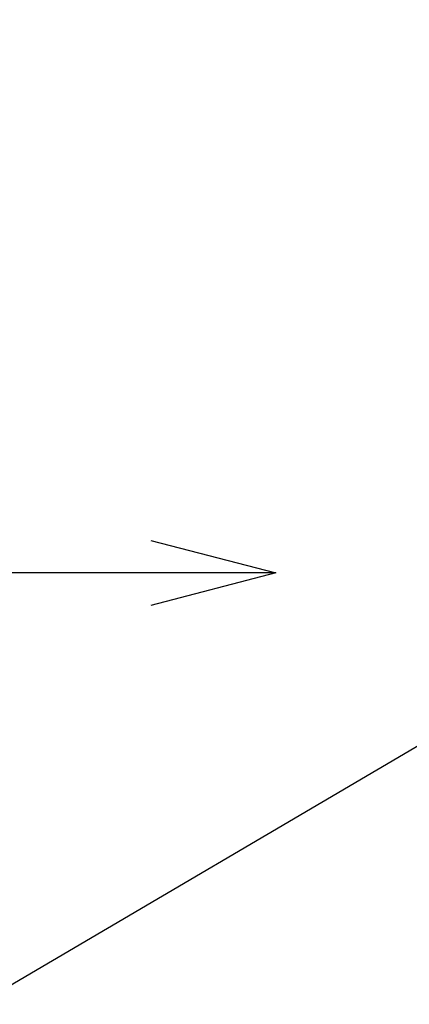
# Model space of a CAD drawing. Header units: millimetres. Extents: x 0 to 1733, y 0 to 1188.
# Tile 105 of 157: x 402 to 420, y 649 to 697. Entities that reach past the tile are written whole.
import ezdxf

# ---------------------------------------------------------------- set-up
doc = ezdxf.new("R2010")
doc.units = ezdxf.units.MM
doc.header["$LTSCALE"] = 0.727559
doc.layers.add('NoLayerName_001', color=7, linetype='Continuous')
doc.layers.add('NoLayerName_002', color=7, linetype='Continuous')
doc.styles.get("Standard").update_dxf_attribs({"font": 'txt', "bigfont": 'extfont2'})
doc.dimstyles.get("Standard").update_dxf_attribs({"dimtxt": 2.5, "dimasz": 2.5, "dimexe": 1, "dimexo": 1, "dimtad": 1, "dimdec": 3, "dimzin": 0, "dimdsep": 46, "dimtxsty": 'Standard', "dimcen": 2.5, "dimadec": 3, "dimazin": 0, "dimtfac": 0.75, "dimtdec": 3, "dimtmove": 0, "dimatfit": 3, "dimfxl": 1, "dimarcsym": 0})

msp = doc.modelspace()

# ---------------------------------------------------------------- leaders
at = {"layer": 'NoLayerName_001', "color": 3, "linetype": 'Continuous', "lineweight": 13}
msp.add_leader([(414, 670), (391.500002, 670)], dimstyle='Standard', override={"dimasz": 6, "dimldrblk": 'OPEN30'}, dxfattribs=at)
at = {"layer": 'NoLayerName_002', "color": 3, "linetype": 'Continuous', "lineweight": 13, "annotation_type": 0, "has_hookline": 1, "hookline_direction": 1, "text_width": 90.86352019}
for points in [[(415.46573125, 761.30000147), (372.625, 693.375), (364.625, 693.375)], [(440, 673), (372.625, 633.375), (364.625, 633.375)]]:
    msp.add_leader(points, dimstyle='Standard', override={"dimtxt": 12.8, "dimasz": 8, "dimldrblk": 'OPEN30'}, dxfattribs=at)

doc.saveas('drawing.dxf')
